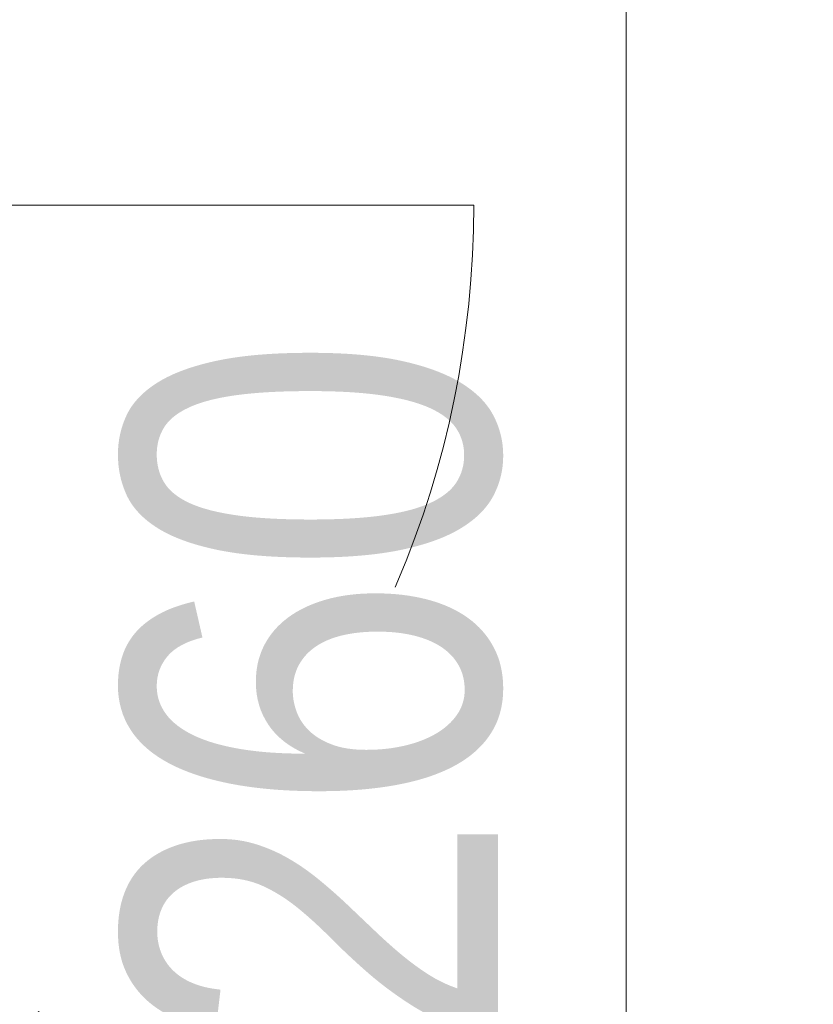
# Model space of a CAD drawing. Header units: centimetres. Extents: x -1737 to 22393, y -8842 to 3838.
# Tile 28 of 174: x -538 to -496, y 1237 to 1289. Entities that reach past the tile are written whole.
import ezdxf

# ---------------------------------------------------------------- set-up
doc = ezdxf.new("R2010")
doc.units = ezdxf.units.CM
doc.linetypes.add('Dash', pattern=[60, 30, -30])
for name, color, linetype, lineweight in [('A-ANNO-DIMS', 211, 'Continuous', 13), ('A-ANNO-DIMS-100', 211, 'Continuous', 13), ('A-DOOR', 31, 'Continuous', 13), ('A-DOOR-HDLN', 31, 'Continuous', 13)]:
    doc.layers.add(name, color=color, linetype=linetype, lineweight=lineweight)
doc.styles.add('Arial Narrow_2', font='ARIALN.TTF', dxfattribs={"height": 20})
doc.dimstyles.new('Diagonal_1_100__0__wewnętrzne', dxfattribs={"dimscale": 30.48, "dimtxt": 20.468619, "dimasz": 0.656168, "dimexe": 0.164042, "dimexo": 0.0625, "dimgap": 0.032808, "dimtad": 1, "dimdec": 0, "dimdsep": 46, "dimtxsty": 'Arial Narrow_2', "dimblk1": 'OBLIQUE', "dimblk2": 'OBLIQUE', "dimsah": 1, "dimcen": 0.09, "dimazin": 0, "dimtfac": 1, "dimtdec": 4, "dimtix": 1, "dimtmove": 0, "dimatfit": 3, "dimfxl": 0, "dimtvp": 1, "dimtolj": 1, "dimtzin": 0, "dimarcsym": 0})

# ---------------------------------------------------------------- blocks, each defined once
blk = doc.blocks.new('Schueco_FWS_ADS-75-SimplySmart_out_Family-02 - FWS SI insert unit-2606717-3_piętro I __3_90 m_ - stan projektowany')
at = {"layer": 'A-DOOR-HDLN', "linetype": 'Dash', "lineweight": 9}
blk.add_line((72.45, -53.45), (72.45, -1.9), dxfattribs=at)
blk.add_arc((72.45, -1.9), 51.55, 180, 270, dxfattribs=at)
blk = doc.blocks.new('DIMBLOCK61-3_piętro I __3_90 m_ - stan projektowany')
at = {"layer": 'A-ANNO-DIMS-100', "transparency": 16777216}
for p, q in [((-506.044, 1383.326), (-516.044, 1393.326)), ((-511.044, 1383.326), (-501.044, 1383.326)), ((-506.044, 1383.326), (-511.044, 1383.326)), ((-506.044, 1123.326), (-506.044, 1383.326)), ((-506.044, 1383.326), (-496.044, 1373.326)), ((-506.044, 1123.326), (-516.044, 1133.326)), ((-501.044, 1123.326), (-511.044, 1123.326)), ((-506.044, 1123.326), (-496.044, 1113.326)), ((-506.044, 1123.326), (-501.044, 1123.326))]:
    blk.add_line(p, q, dxfattribs=at)
at = {"layer": 'A-ANNO-DIMS-100', "color": 0, "transparency": 16777216, "insert": (-532.892, 1234.319), "char_height": 20, "width": 45.61578, "attachment_point": 1, "rotation": 90, "line_spacing_factor": 0.974696, "style": 'Arial Narrow_2'}
blk.add_mtext('260', dxfattribs=at)
blk = doc.blocks.new('_Oblique')
at = {"color": 0, "linetype": 'ByBlock', "lineweight": -2}
blk.add_line((-0.5, -0.5), (0.5, 0.5), dxfattribs=at)

msp = doc.modelspace()

# ---------------------------------------------------------------- block references
at = {"layer": 'A-DOOR', "rotation": 90.00000000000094}
msp.add_blockref('Schueco_FWS_ADS-75-SimplySmart_out_Family-02 - FWS SI insert unit-2606717-3_piętro I __3_90 m_ - stan projektowany', (-567.633, 1207.076), dxfattribs=at)

# ---------------------------------------------------------------- dimensions: what is measured, and where the dimension line sits
at = {"layer": 'A-ANNO-DIMS'}
dim = msp.add_linear_dim(base=(-506.044, 1383.326), p1=(-501.044, 1123.326), p2=(-511.044, 1383.326), angle=90, dimstyle='Diagonal_1_100__0__wewnętrzne', override={"dimpost": '<>', "dimfxl": 260.192237}, dxfattribs=at)
dim.commit()
dim.dimension.update_dxf_attribs({"geometry": 'DIMBLOCK61-3_piętro I __3_90 m_ - stan projektowany', "text_midpoint": (-517.255, 1253.326)})

doc.saveas('drawing.dxf')
